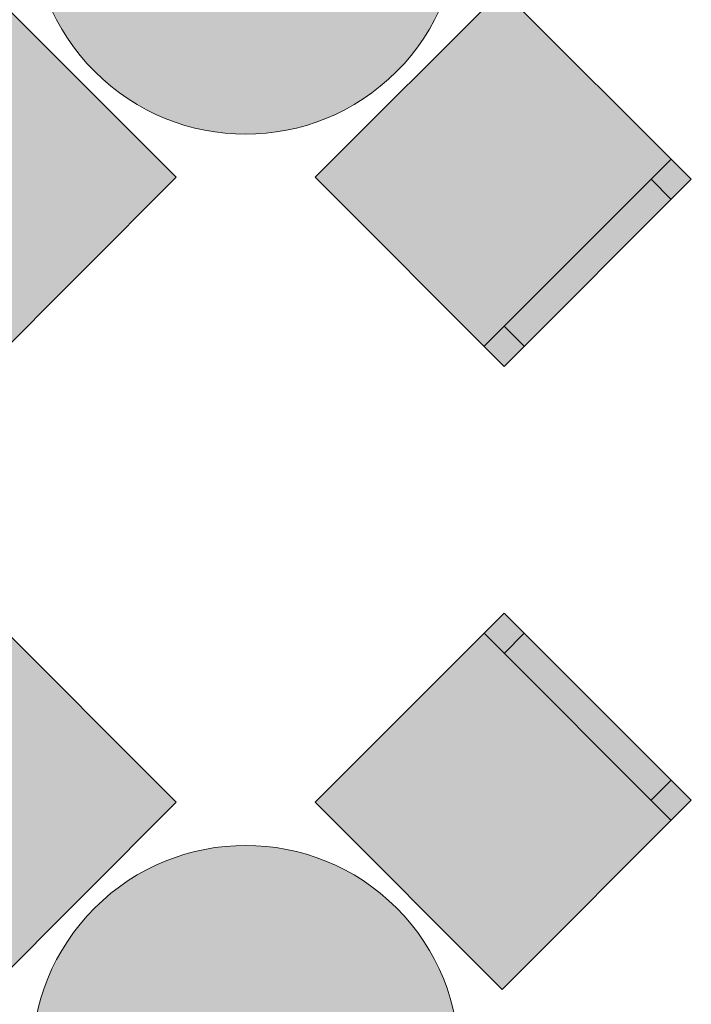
# Model space of a CAD drawing. Header units: millimetres. Extents: x -59761 to 112741, y -57975 to 46221.
# Tile 80 of 132: x -7925 to -6745, y -5386 to -3656. Entities that reach past the tile are written whole.
import ezdxf

# ---------------------------------------------------------------- set-up
doc = ezdxf.new("R2010")
doc.units = ezdxf.units.MM
doc.layers.add('Интерьер - Мебель', color=7, linetype='Continuous')

msp = doc.modelspace()

# ---------------------------------------------------------------- hatches: boundary and pattern name
at = {"layer": 'Интерьер - Мебель', "linetype": 'Continuous', "lineweight": 0}
for points in [[(-7793.33, -3217.08, 1), (-7263, -3747.41, 1)], [(-7650.14, -3933.03), (-7978.95, -3604.22), (-8311.29, -3936.56), (-7982.48, -4265.37)], [(-7077.38, -3604.22), (-7406.19, -3933.03), (-7073.85, -4265.37), (-6745.04, -3936.56)], [(-7978.95, -5360.27), (-7650.14, -5031.47), (-7982.48, -4699.13), (-8311.29, -5027.93)], [(-7406.19, -5031.47), (-7077.38, -5360.27), (-6745.04, -5027.93), (-7073.85, -4699.13)], [(-7793.33, -5217.08, 1), (-7263, -5747.41, 1)]]:
    msp.add_hatch(color=255, dxfattribs=at).paths.add_polyline_path(points)

# ---------------------------------------------------------------- linework, layer by layer
at = {"layer": 'Интерьер - Мебель', "color": 7, "linetype": 'Continuous', "lineweight": 15}
for p, q in [((-6780.4, -3901.21), (-7109.2, -4230.01)), ((-6815.75, -3936.56), (-6780.4, -3971.92)), ((-7073.85, -4194.66), (-7038.49, -4230.01)), ((-7109.2, -4734.48), (-6780.4, -5063.29)), ((-7073.85, -4769.84), (-7038.49, -4734.48)), ((-6815.75, -5027.93), (-6780.4, -4992.58))]:
    msp.add_line(p, q, dxfattribs=at)
at = {"layer": 'Интерьер - Мебель', "color": 7, "linetype": 'Continuous', "lineweight": 15, "flags": 128}
for points in [[(-7793.33, -3217.08, 1), (-7263, -3747.41, 1)], [(-7793.33, -5217.08, 1), (-7263, -5747.41, 1)]]:
    msp.add_lwpolyline(points, format="xyb", close=True, dxfattribs=at)
for points in [[(-7650.14, -3933.03), (-7978.95, -3604.22), (-8311.29, -3936.56), (-7982.48, -4265.37)], [(-7077.38, -3604.22), (-7406.19, -3933.03), (-7073.85, -4265.37), (-6745.04, -3936.56)], [(-7978.95, -5360.27), (-7650.14, -5031.47), (-7982.48, -4699.13), (-8311.29, -5027.93)], [(-7406.19, -5031.47), (-7077.38, -5360.27), (-6745.04, -5027.93), (-7073.85, -4699.13)]]:
    msp.add_lwpolyline(points, close=True, dxfattribs=at)

doc.saveas('drawing.dxf')
